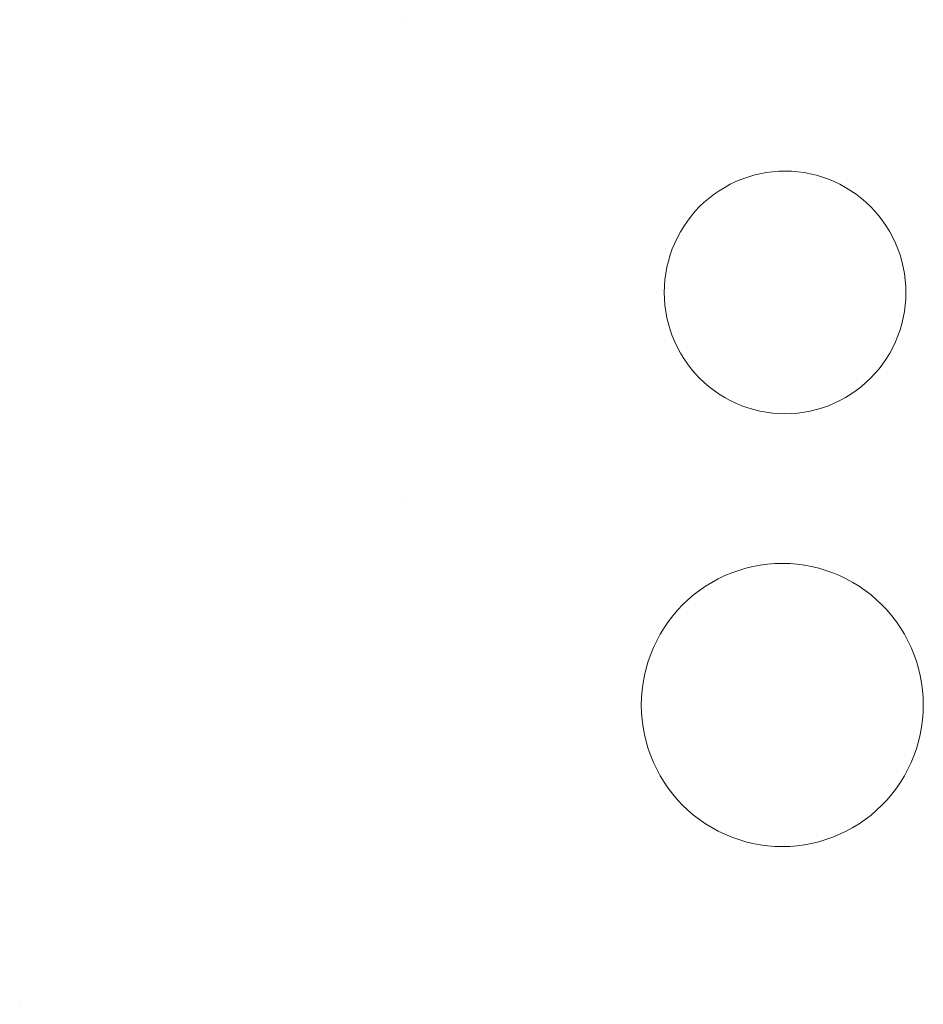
# Model space of a CAD drawing. Header units: inches. Extents: x -613 to 31, y -1078 to -726.
# Tile 1 of 2: x -613 to -591, y -1058 to -1033. Entities that reach past the tile are written whole.
import ezdxf

# ---------------------------------------------------------------- set-up
doc = ezdxf.new("R2010")
doc.units = ezdxf.units.IN
doc.layers.get('0').update_dxf_attribs({"lineweight": 0})

msp = doc.modelspace()

# ---------------------------------------------------------------- linework, layer by layer
at = {"color": 7, "linetype": 'Continuous', "lineweight": 0}
for p, q in [((-603.932, -1033.34, 9.475), (-603.932, -1033.34, 9.475)), ((-603.932, -1033.34, 9.475), (-603.932, -1033.34, 9.475)), ((-603.932, -1045.183, 9.475), (-603.932, -1045.183, 9.475))]:
    msp.add_line(p, q, dxfattribs=at)
at = {"color": 7, "linetype": 'Continuous', "lineweight": 0, "extrusion": (-1, 0, 0)}
msp.add_line((-613.393, -1057.683, 9.475), (-613.393, -1057.683, 9.475), dxfattribs=at)
at = {"color": 253, "linetype": 'Continuous', "lineweight": 0, "true_color": 0xa8a8a8, "elevation": 11.475, "flags": 128}
for points in [[(-591.485, -1040.083), (-591.489, -1039.926), (-591.501, -1039.769), (-591.522, -1039.614), (-591.55, -1039.459), (-591.587, -1039.306), (-591.631, -1039.156), (-591.683, -1039.008), (-591.743, -1038.863), (-591.811, -1038.721), (-591.885, -1038.583), (-591.967, -1038.449), (-592.056, -1038.319), (-592.151, -1038.195), (-592.252, -1038.075), (-592.36, -1037.961), (-592.473, -1037.853), (-592.592, -1037.751), (-592.716, -1037.656), (-592.845, -1037.567), (-592.979, -1037.485), (-593.116, -1037.41), (-593.257, -1037.342), (-593.402, -1037.282), (-593.549, -1037.23), (-593.699, -1037.185), (-593.851, -1037.148), (-594.005, -1037.12), (-594.16, -1037.099), (-594.316, -1037.087), (-594.472, -1037.083), (-594.629, -1037.087), (-594.785, -1037.099), (-594.94, -1037.12), (-595.094, -1037.148), (-595.246, -1037.185), (-595.396, -1037.23), (-595.543, -1037.282), (-595.688, -1037.342), (-595.829, -1037.41), (-595.966, -1037.485), (-596.1, -1037.567), (-596.228, -1037.656), (-596.353, -1037.751), (-596.472, -1037.853), (-596.585, -1037.961), (-596.693, -1038.075), (-596.794, -1038.195), (-596.889, -1038.319), (-596.978, -1038.449), (-597.06, -1038.583), (-597.134, -1038.721), (-597.202, -1038.863), (-597.262, -1039.008), (-597.314, -1039.156), (-597.358, -1039.306), (-597.395, -1039.459), (-597.423, -1039.614), (-597.444, -1039.769), (-597.456, -1039.926), (-597.46, -1040.083), (-597.456, -1040.24), (-597.444, -1040.396), (-597.423, -1040.552), (-597.395, -1040.707), (-597.358, -1040.859), (-597.314, -1041.01), (-597.262, -1041.158), (-597.202, -1041.303), (-597.134, -1041.445), (-597.06, -1041.583), (-596.978, -1041.717), (-596.889, -1041.846), (-596.794, -1041.971), (-596.693, -1042.09), (-596.585, -1042.204), (-596.472, -1042.312), (-596.353, -1042.414), (-596.228, -1042.51), (-596.1, -1042.599), (-595.966, -1042.681), (-595.829, -1042.756), (-595.688, -1042.823), (-595.543, -1042.884), (-595.396, -1042.936), (-595.246, -1042.981), (-595.094, -1043.017), (-594.94, -1043.046), (-594.785, -1043.066), (-594.629, -1043.079), (-594.472, -1043.083), (-594.316, -1043.079), (-594.16, -1043.066), (-594.005, -1043.046), (-593.851, -1043.017), (-593.699, -1042.981), (-593.549, -1042.936), (-593.402, -1042.884), (-593.257, -1042.823), (-593.116, -1042.756), (-592.979, -1042.681), (-592.845, -1042.599), (-592.716, -1042.51), (-592.592, -1042.414), (-592.473, -1042.312), (-592.36, -1042.204), (-592.252, -1042.09), (-592.151, -1041.971), (-592.056, -1041.846), (-591.967, -1041.717), (-591.885, -1041.583), (-591.811, -1041.445), (-591.743, -1041.303), (-591.683, -1041.158), (-591.631, -1041.01), (-591.587, -1040.859), (-591.55, -1040.707), (-591.522, -1040.552), (-591.501, -1040.396), (-591.489, -1040.24)], [(-591.056, -1050.283), (-591.061, -1050.1), (-591.075, -1049.917), (-591.099, -1049.735), (-591.132, -1049.555), (-591.175, -1049.377), (-591.226, -1049.201), (-591.287, -1049.029), (-591.357, -1048.859), (-591.436, -1048.694), (-591.523, -1048.533), (-591.618, -1048.377), (-591.722, -1048.226), (-591.833, -1048.08), (-591.951, -1047.941), (-592.077, -1047.808), (-592.209, -1047.682), (-592.348, -1047.563), (-592.493, -1047.451), (-592.643, -1047.347), (-592.799, -1047.252), (-592.959, -1047.164), (-593.124, -1047.085), (-593.292, -1047.015), (-593.464, -1046.954), (-593.639, -1046.902), (-593.817, -1046.859), (-593.996, -1046.826), (-594.177, -1046.802), (-594.359, -1046.788), (-594.541, -1046.783), (-594.724, -1046.788), (-594.906, -1046.802), (-595.086, -1046.826), (-595.266, -1046.859), (-595.443, -1046.902), (-595.618, -1046.954), (-595.79, -1047.015), (-595.959, -1047.085), (-596.124, -1047.164), (-596.284, -1047.252), (-596.44, -1047.347), (-596.59, -1047.451), (-596.735, -1047.563), (-596.873, -1047.682), (-597.006, -1047.808), (-597.131, -1047.941), (-597.25, -1048.08), (-597.361, -1048.226), (-597.464, -1048.377), (-597.56, -1048.533), (-597.647, -1048.694), (-597.725, -1048.859), (-597.795, -1049.029), (-597.856, -1049.201), (-597.908, -1049.377), (-597.95, -1049.555), (-597.984, -1049.735), (-598.008, -1049.917), (-598.022, -1050.1), (-598.027, -1050.283), (-598.022, -1050.466), (-598.008, -1050.649), (-597.984, -1050.83), (-597.95, -1051.01), (-597.908, -1051.189), (-597.856, -1051.364), (-597.795, -1051.537), (-597.725, -1051.706), (-597.647, -1051.872), (-597.56, -1052.033), (-597.464, -1052.189), (-597.361, -1052.34), (-597.25, -1052.485), (-597.131, -1052.625), (-597.006, -1052.758), (-596.873, -1052.884), (-596.735, -1053.003), (-596.59, -1053.114), (-596.44, -1053.218), (-596.284, -1053.314), (-596.124, -1053.401), (-595.959, -1053.48), (-595.79, -1053.55), (-595.618, -1053.612), (-595.443, -1053.664), (-595.266, -1053.706), (-595.086, -1053.74), (-594.906, -1053.764), (-594.724, -1053.778), (-594.541, -1053.783), (-594.359, -1053.778), (-594.177, -1053.764), (-593.996, -1053.74), (-593.817, -1053.706), (-593.639, -1053.664), (-593.464, -1053.612), (-593.292, -1053.55), (-593.124, -1053.48), (-592.959, -1053.401), (-592.799, -1053.314), (-592.643, -1053.218), (-592.493, -1053.114), (-592.348, -1053.003), (-592.209, -1052.884), (-592.077, -1052.758), (-591.951, -1052.625), (-591.833, -1052.485), (-591.722, -1052.34), (-591.618, -1052.189), (-591.523, -1052.033), (-591.436, -1051.872), (-591.357, -1051.706), (-591.287, -1051.537), (-591.226, -1051.364), (-591.175, -1051.189), (-591.132, -1051.01), (-591.099, -1050.83), (-591.075, -1050.649), (-591.061, -1050.466)]]:
    msp.add_lwpolyline(points, close=True, dxfattribs=at)

doc.saveas('drawing.dxf')
